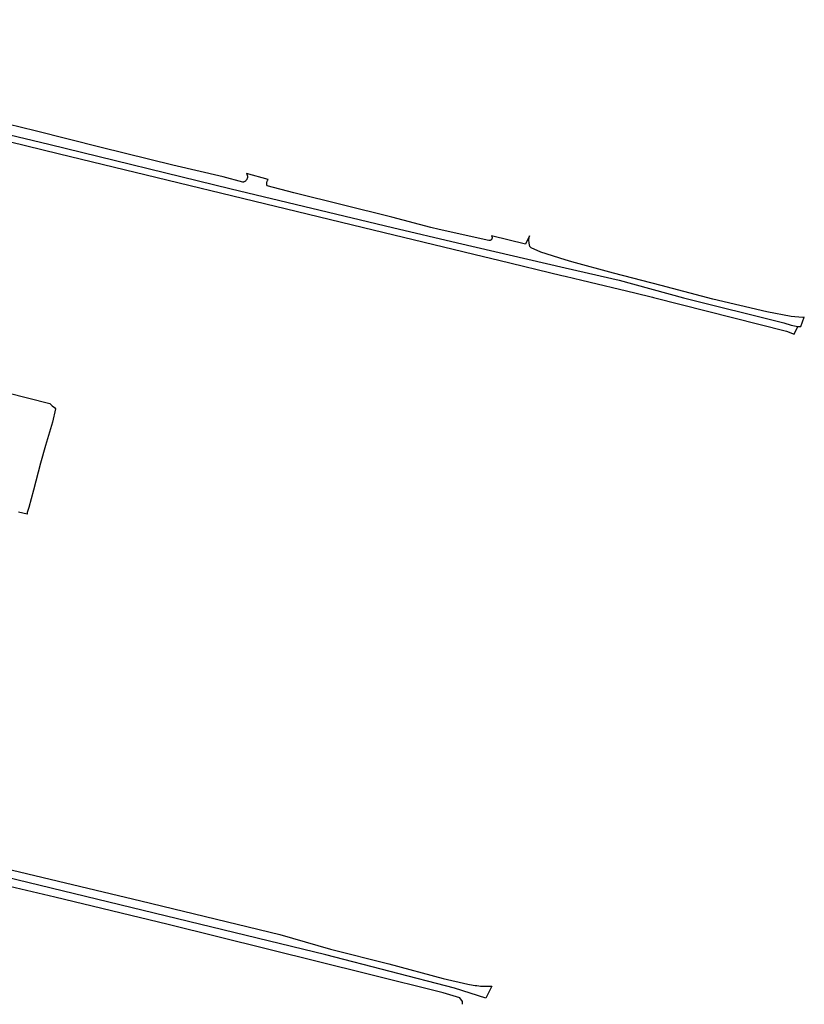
# Model space of a CAD drawing. Header units: metres. Extents: x 155581 to 157790, y 453982 to 460043.
# Tile 33 of 81: x 157291 to 157592, y 455202 to 455580. Entities that reach past the tile are written whole.
import ezdxf

# ---------------------------------------------------------------- set-up
doc = ezdxf.new("R2010")
doc.units = ezdxf.units.M
doc.header["$LTSCALE"] = 4
doc.layers.add('G_BTD', color=3, linetype='CONTINUOUS')
doc.layers.add('G_WGD', color=7, linetype='CONTINUOUS')

msp = doc.modelspace()

# ---------------------------------------------------------------- linework, layer by layer
at = {"layer": 'G_BTD', "linetype": 'Continuous', "transparency": 33554687}
for points in [[(157589.218, 455461.975), (157590.454, 455461.93), (157591.765, 455465.542), (157591.046, 455465.434), (157586.693, 455465.822), (157577.418, 455467.655), (157556.614, 455472.434), (157536.797, 455477.701), (157518.496, 455482.399), (157502.579, 455486.732), (157500, 455487.521), (157490.678, 455490.534), (157486.947, 455492.217), (157486.476, 455492.639), (157486.153, 455493.986), (157486.118, 455495.227), (157486.206, 455496), (157486.272, 455496.745), (157484.794, 455493.51), (157471.716, 455496.751), (157471.718, 455496.749), (157471.774, 455496.673), (157471.824, 455496.593), (157471.866, 455496.509), (157471.901, 455496.422), (157471.929, 455496.332), (157471.949, 455496.24), (157471.961, 455496.146), (157471.965, 455496.052), (157471.961, 455495.958), (157471.949, 455495.864), (157471.929, 455495.772), (157471.916, 455495.727), (157471.902, 455495.682), (157471.867, 455495.595), (157471.824, 455495.51), (157471.775, 455495.43), (157471.719, 455495.354), (157471.657, 455495.284), (157471.589, 455495.218), (157471.516, 455495.159), (157471.438, 455495.106), (157471.356, 455495.06), (157471.27, 455495.021), (157471.181, 455494.99), (157471.09, 455494.966), (157470.997, 455494.95), (157470.903, 455494.942), (157470.809, 455494.942), (157470.715, 455494.95), (157451.621, 455499.194), (157448.497, 455500), (157433.519, 455503.915), (157395.926, 455513.306), (157385.662, 455515.976), (157385.638, 455516.039), (157385.581, 455516.226), (157385.539, 455516.418), (157385.512, 455516.612), (157385.502, 455516.807), (157385.507, 455517.003), (157385.529, 455517.198), (157385.566, 455517.39), (157385.619, 455517.579), (157385.687, 455517.763), (157385.77, 455517.94), (157385.867, 455518.111), (157385.977, 455518.273), (157386.085, 455518.406), (157377.731, 455520.63), (157377.829, 455520.475), (157377.914, 455520.311), (157377.984, 455520.14), (157378.038, 455519.964), (157378.078, 455519.784), (157378.102, 455519.602), (157378.109, 455519.417), (157378.101, 455519.233), (157378.077, 455519.05), (157378.037, 455518.87), (157377.991, 455518.724), (157377.982, 455518.694), (157377.912, 455518.524), (157377.827, 455518.36), (157377.728, 455518.204), (157377.616, 455518.057), (157377.492, 455517.92), (157377.357, 455517.795), (157377.211, 455517.681), (157377.056, 455517.581), (157376.893, 455517.494), (157376.723, 455517.422), (157376.547, 455517.365), (157376.367, 455517.323), (157376.308, 455517.313), (157368.727, 455519.42), (157349.494, 455523.926), (157322.025, 455530.597), (157296.713, 455536.982), (157280.804, 455540.885)], [(157285.692, 455436.701), (157302.228, 455432.468), (157303.185, 455431.623), (157304.121, 455430.875), (157304.394, 455430.411), (157303.269, 455425.343), (157300.637, 455416.381), (157298.642, 455409.568), (157295.968, 455399.222), (157294.176, 455392.52), (157293.605, 455390.644), (157293.562, 455389.991), (157290.267, 455390.726)], [(157460.569, 455202.009), (157460.565, 455203.096), (157459.605, 455204.501), (157453.178, 455206.368), (157424.385, 455213.538), (157347.669, 455232.593), (157304.192, 455243.107), (157236.719, 455258.99), (157171.186, 455275.684), (157065.645, 455301.71), (157037.64, 455308.778), (157036.157, 455308.984), (157034.925, 455308.642), (157033.572, 455307.987), (157032.378, 455306.909), (157031.996, 455306.565), (157031.751, 455306.277)]]:
    msp.add_lwpolyline(points, dxfattribs=at)
at = {"layer": 'G_WGD', "linetype": 'Continuous', "transparency": 33554687}
for points in [[(157070.188, 455579.67), (157147.983, 455572.268), (157185.246, 455569.553), (157190.541, 455568.771), (157195.017, 455567.959), (157199.121, 455566.538), (157202.419, 455565.032), (157206.958, 455561.892), (157212.547, 455558.232), (157218.218, 455554.739), (157222.678, 455552.298), (157227.345, 455550.037), (157233.647, 455547.986), (157240.932, 455546.478), (157301.848, 455531.921), (157371.86, 455514.771), (157433.792, 455500), (157458.697, 455494.06), (157500, 455484.507), (157520.682, 455479.723), (157545.467, 455472.941), (157583.899, 455463.342), (157586.765, 455462.492), (157589.218, 455461.975)], [(157225.58, 455548.491), (157229.392, 455547.08), (157235.859, 455545.375), (157305.981, 455528.245), (157417.934, 455501.15), (157422.69, 455500), (157468.725, 455488.87), (157474.572, 455487.456), (157498.735, 455481.614), (157500, 455481.308), (157506.385, 455479.765), (157526.681, 455474.858), (157533.522, 455473.203), (157533.854, 455473.123), (157584.934, 455460.256), (157587.882, 455459.01), (157589.218, 455461.975)], [(157469.606, 455204.344), (157457.504, 455208.224), (157408.148, 455220.926), (157289.633, 455249.793), (157184.554, 455275.566), (157086.218, 455299.878), (157074.97, 455302.162), (157070.767, 455302.948), (157032.565, 455311.702), (157000, 455319.314), (156993.862, 455320.748)], [(157226.834, 455268.08), (157337.19, 455241.747), (157390.506, 455228.752), (157409.954, 455223.196), (157432.393, 455217.483), (157453.176, 455211.892), (157462.674, 455209.762), (157463.366, 455209.61), (157464.062, 455209.474), (157464.76, 455209.354), (157465.461, 455209.249), (157466.165, 455209.161), (157466.87, 455209.088), (157467.576, 455209.031), (157468.284, 455208.991), (157468.992, 455208.966), (157469.701, 455208.957), (157470.409, 455208.964), (157471.118, 455208.988), (157471.825, 455209.027), (157471.886, 455209.031), (157469.606, 455204.344)]]:
    msp.add_lwpolyline(points, dxfattribs=at)

doc.saveas('drawing.dxf')
